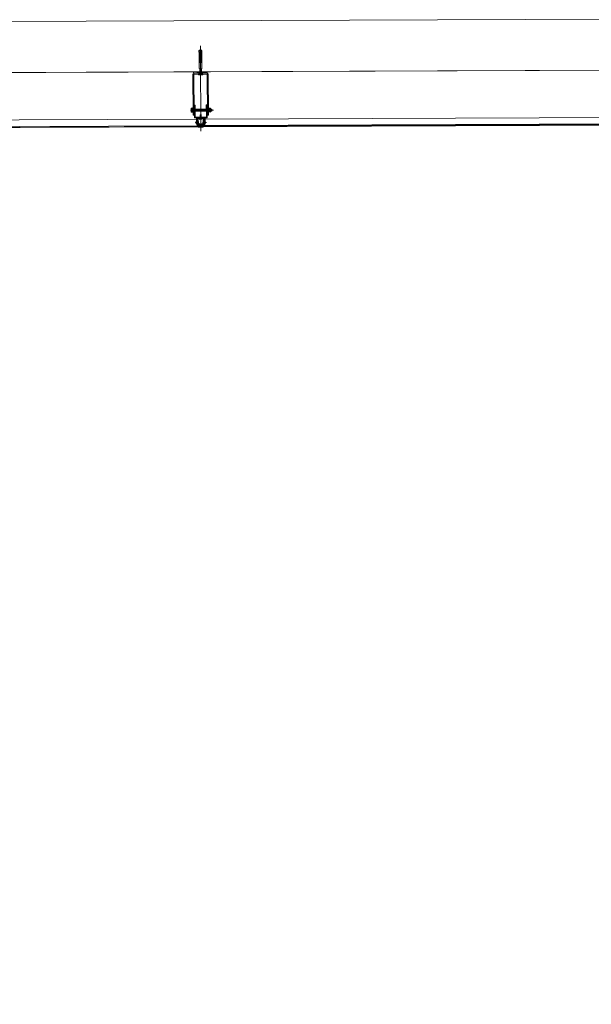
# Model space of a CAD drawing. Header units: millimetres. Extents: x 21148.2 to 21239.2, y 30135 to 30201.8.
# Tile 184 of 189: x 21218.1 to 21220.3, y 30170.6 to 30174.5. Entities that reach past the tile are written whole.
import ezdxf

# ---------------------------------------------------------------- set-up
doc = ezdxf.new("R2010")
doc.units = ezdxf.units.MM
for name, color, linetype, lineweight in [('AR-T1E-20-L1$0$BIAL - T1E - LT - 001 - AR - DWG - 0134 & 138$0$EAST PTB LVL 1-FLOOR CUT-OUTS$0$A-FLOR', 7, 'Continuous', 13), ('AR-T1E-20-L1$0$BIAL - T1E - LT - 001 - AR - DWG - 0134 & 138$0$EAST PTB LVL-1-FACADE$0$ANGLE', 7, 'Continuous', 13), ('AR-T1E-20-L1$0$BIAL - T1E - LT - 001 - AR - DWG - 0134 & 138$0$EAST PTB LVL-1-FACADE$0$Bolt', 7, 'Continuous', 13), ('AR-T1E-20-L1$0$BIAL - T1E - LT - 001 - AR - DWG - 0134 & 138$0$EAST PTB LVL-1-FACADE$0$Cladding', 7, 'Continuous', 13), ('AR-T1E-20-L1$0$BIAL - T1E - LT - 001 - AR - DWG - 0134 & 138$0$EAST PTB LVL-1-FACADE$0$HACH', 7, 'Continuous', 13), ('AR-T1E-20-L1$0$BIAL - T1E - LT - 001 - AR - DWG - 0134 & 138$0$EAST PTB LVL-1-FACADE$0$hatch', 7, 'Continuous', 13), ('AR-T1E-20-L1$0$BIAL - T1E - LT - 001 - AR - DWG - 0134 & 138$0$EAST PTB LVL-1-FACADE$0$M_SCREW & BOLT', 7, 'Continuous', 13), ('AR-T1E-20-L1$0$BIAL - T1E - LT - 001 - AR - DWG - 0134 & 138$0$EAST PTB LVL-1-FACADE$0$SEALANT', 7, 'Continuous', 13), ('AR-T1E-20-L1$0$BIAL - T1E - LT - 001 - AR - DWG - 0134 & 138$0$EAST PTB LVL-1-FACADE$0$STEEL', 7, 'Continuous', 13), ('AR-T1E-20-L1$0$BIAL - T1E - LT - 001 - AR - DWG - 0134 & 138$0$PIER BUILDING-LEVEL 1$0$A-WALL', 7, 'Continuous', 13), ('AR-T1E-20-L1$0$BIAL-T1E-LT-180-AR-DWG-0111(L1-GA)$0$PIER BUILDING-LEVEL 1$0$A-WALL', 7, 'Continuous', 13)]:
    doc.layers.add(name, color=color, linetype=linetype, lineweight=lineweight)

# ---------------------------------------------------------------- blocks, each defined once
blk = doc.blocks.new('AR-T1E-20-L1$0$BIAL - T1E - LT - 001 - AR - DWG - 0134 & 138$0$EAST PTB LVL-1-FACADE$0$A$C4A08608F')
at = {"layer": 'AR-T1E-20-L1$0$BIAL - T1E - LT - 001 - AR - DWG - 0134 & 138$0$EAST PTB LVL-1-FACADE$0$Bolt'}
for p, q in [((4.7, 0), (-4.7, 0)), ((-4.7, -2), (-4.7, 0)), ((-1.8, 0.8), (-2.6, 0)), ((2.4, 12.4), (-2.4, 12.8)), ((-2.4, 12.8), (-1.8, 12.8)), ((-2.4, 12), (-1.8, 12)), ((2.4, 11.6), (-2.4, 12)), ((-2.4, 11.2), (-1.8, 11.2)), ((2.4, 10.8), (-2.4, 11.2)), ((-2.4, 10.4), (-1.8, 10.5)), ((2.4, 10), (-2.4, 10.4)), ((-2.4, 9.6), (-1.8, 9.7)), ((2.4, 9.2), (-2.4, 9.6)), ((-2.4, 8.8), (-1.8, 8.9)), ((2.4, 8.4), (-2.4, 8.8)), ((-2.4, 8), (-1.8, 8.1)), ((2.4, 7.6), (-2.4, 8)), ((-2.4, 7.2), (-1.8, 7.3)), ((2.4, 6.8), (-2.4, 7.2)), ((-2.4, 6.4), (-1.8, 6.5)), ((2.4, 6), (-2.4, 6.4)), ((-2.4, 5.6), (-1.8, 5.7)), ((2.4, 5.2), (-2.4, 5.6)), ((-2.4, 4.8), (-1.8, 4.9)), ((2.4, 4.4), (-2.4, 4.8)), ((-2.4, 4), (-1.8, 4.1)), ((2.4, 3.6), (-2.4, 4)), ((-2.4, 3.3), (-1.8, 3.3)), ((2.4, 2.8), (-2.4, 3.3)), ((2.4, 2), (-2.4, 2.5)), ((-2.4, 2.5), (-1.8, 2.5)), ((2.4, 1.2), (-2.4, 1.7)), ((-2.4, 1.7), (-1.8, 1.7)), ((-2.4, 1.7), (-1.8, 1.7)), ((0, 16), (-1.8, 14.7)), ((-1.8, 0.8), (-1.8, 14.7)), ((1.8, 0.8), (-1.8, 0.8)), ((-1.4, 12.7), (-1.4, 15)), ((0, 12), (0, 16)), ((0, 16), (1.8, 14.7)), ((0, 16), (1.4, 14.5)), ((1.4, 12.5), (1.4, 14.5)), ((1.8, 0.8), (1.8, 14.7)), ((1.8, 12.3), (2.4, 12.4)), ((1.8, 11.5), (2.4, 11.6)), ((1.8, 10.7), (2.4, 10.8)), ((1.8, 9.9), (2.4, 10)), ((1.8, 9.1), (2.4, 9.2)), ((1.8, 8.3), (2.4, 8.4)), ((1.8, 7.6), (2.4, 7.6)), ((1.8, 6.8), (2.4, 6.8)), ((1.8, 6), (2.4, 6)), ((1.8, 5.2), (2.4, 5.2)), ((1.8, 4.4), (2.4, 4.4)), ((1.8, 3.6), (2.4, 3.6)), ((1.8, 2.8), (2.4, 2.8)), ((1.8, 2), (2.4, 2)), ((1.8, 0.8), (2.4, 1.2)), ((1.8, 0.8), (2.6, 0)), ((4.7, -2), (4.7, 0)), ((-0.8, -3.3), (-3.8, -2.9)), ((0.8, -1.7), (-0.8, -1.7)), ((-0.8, -3.3), (-0.8, -1.7)), ((0.8, -3.3), (0.8, -1.7)), ((0.8, -3.3), (3.8, -2.9))]:
    blk.add_line(p, q, dxfattribs=at)
at = {"layer": 'AR-T1E-20-L1$0$BIAL - T1E - LT - 001 - AR - DWG - 0134 & 138$0$EAST PTB LVL-1-FACADE$0$Bolt', "ltscale": 0.2}
blk.add_line((0, -4.8), (0, 19.4), dxfattribs=at)
at = {"layer": 'AR-T1E-20-L1$0$BIAL - T1E - LT - 001 - AR - DWG - 0134 & 138$0$EAST PTB LVL-1-FACADE$0$Bolt'}
for centre, start, end in [((-3.7, -2), 180, 263.5755), ((3.7, -2), 276.4245, 0)]:
    blk.add_arc(centre, 1, start, end, dxfattribs=at)
blk = doc.blocks.new('AR-T1E-20-L1$0$BIAL - T1E - LT - 001 - AR - DWG - 0134 & 138$0$EAST PTB LVL-1-FACADE$0$phsds25')
at = {"layer": 'AR-T1E-20-L1$0$BIAL - T1E - LT - 001 - AR - DWG - 0134 & 138$0$EAST PTB LVL-1-FACADE$0$Bolt'}
for p, q in [((4.8, 0), (-27.8, 0)), ((-25, 0), (-23.6, 2.1)), ((-25, 0), (-23.2, -1.7)), ((-25, 0), (-23.6, -2.1)), ((-21, 1.7), (-23.8, 1.7)), ((-1, 2.1), (-23.6, 2.1)), ((-21.1, 2.7), (-21.2, 2.1)), ((-20.6, -2.7), (-21.1, 2.7)), ((-20.2, 2.7), (-20.2, 2.1)), ((-19.7, -2.7), (-20.2, 2.7)), ((-19.3, 2.7), (-19.3, 2.1)), ((-18.8, -2.7), (-19.3, 2.7)), ((-18.4, 2.7), (-18.4, 2.1)), ((-17.9, -2.7), (-18.4, 2.7)), ((-17.5, 2.7), (-17.5, 2.1)), ((-16.9, -2.7), (-17.5, 2.7)), ((-16.6, 2.7), (-16.6, 2.1)), ((-16, -2.7), (-16.6, 2.7)), ((-15.6, 2.7), (-15.7, 2.1)), ((-15.1, -2.7), (-15.6, 2.7)), ((-14.7, 2.7), (-14.8, 2.1)), ((-14.2, -2.7), (-14.7, 2.7)), ((-13.8, 2.7), (-13.9, 2.1)), ((-13.3, -2.7), (-13.8, 2.7)), ((-12.9, 2.7), (-13, 2.1)), ((-12.4, -2.7), (-12.9, 2.7)), ((-12, 2.7), (-12.1, 2.1)), ((-11.5, -2.7), (-12, 2.7)), ((-11.1, 2.7), (-11.2, 2.1)), ((-10.6, -2.7), (-11.1, 2.7)), ((-10.2, 2.7), (-10.3, 2.1)), ((-9.7, -2.7), (-10.2, 2.7)), ((-9.3, 2.7), (-9.4, 2.1)), ((-8.8, -2.7), (-9.3, 2.7)), ((-8.4, 2.7), (-8.5, 2.1)), ((-7.9, -2.7), (-8.4, 2.7)), ((-7.5, 2.7), (-7.5, 2.1)), ((-7, -2.7), (-7.5, 2.7)), ((-6.6, 2.7), (-6.6, 2.1)), ((-6.1, -2.7), (-6.6, 2.7)), ((-5.7, 2.7), (-5.8, 2.1)), ((-5.2, -2.7), (-5.7, 2.7)), ((-4.8, 2.7), (-4.9, 2.1)), ((-4.3, -2.7), (-4.8, 2.7)), ((-3.9, 2.7), (-4, 2.1)), ((-3.4, -2.7), (-3.9, 2.7)), ((-3, 2.7), (-3.1, 2.1)), ((-2.5, -2.7), (-3, 2.7)), ((-1.6, -2.7), (-2.1, 2.7)), ((-2.1, 2.7), (-2.1, 2.1)), ((-2.1, 2.7), (-2.1, 2.1)), ((-1, 2.1), (0, 3.1)), ((-1, -2.1), (-1, 2.1)), ((2.1, 5.4), (0, 5.4)), ((0, -5.4), (0, 5.4)), ((3.7, 0.9), (1.9, 0.9)), ((1.9, -0.9), (1.9, 0.9)), ((3.4, 4.3), (3.7, 0.9)), ((-1, -2.1), (-23.6, -2.1)), ((-20.7, -1.7), (-23.2, -1.7)), ((-20.5, -2.1), (-20.6, -2.7)), ((-19.6, -2.1), (-19.7, -2.7)), ((-18.7, -2.1), (-18.8, -2.7)), ((-17.8, -2.1), (-17.9, -2.7)), ((-16.9, -2.1), (-16.9, -2.7)), ((-16, -2.1), (-16, -2.7)), ((-15.1, -2.1), (-15.1, -2.7)), ((-14.2, -2.1), (-14.2, -2.7)), ((-13.3, -2.1), (-13.3, -2.7)), ((-12.3, -2.1), (-12.4, -2.7)), ((-11.4, -2.1), (-11.5, -2.7)), ((-10.5, -2.1), (-10.6, -2.7)), ((-9.6, -2.1), (-9.7, -2.7)), ((-8.7, -2.1), (-8.8, -2.7)), ((-7.8, -2.1), (-7.9, -2.7)), ((-6.9, -2.1), (-7, -2.7)), ((-6, -2.1), (-6.1, -2.7)), ((-5.1, -2.1), (-5.2, -2.7)), ((-4.2, -2.1), (-4.3, -2.7)), ((-3.3, -2.1), (-3.4, -2.7)), ((-2.4, -2.1), (-2.5, -2.7)), ((-1, -2.1), (-1.6, -2.7)), ((-1, -2.1), (0, -3.1)), ((2.1, -5.4), (0, -5.4)), ((3.7, -0.9), (1.9, -0.9)), ((3.7, -0.9), (3.4, -4.3))]:
    blk.add_line(p, q, dxfattribs=at)
for centre, start, end in [((2.1, 4.1), 6.1774, 90), ((2.1, -4.1), 270, 353.8226)]:
    blk.add_arc(centre, 1.25, start, end, dxfattribs=at)
blk = doc.blocks.new('AR-T1E-20-L1$0$BIAL - T1E - LT - 001 - AR - DWG - 0134 & 138$0$EAST PTB LVL-1-FACADE$0$HRD-H')
at = {"layer": 'AR-T1E-20-L1$0$BIAL - T1E - LT - 001 - AR - DWG - 0134 & 138$0$EAST PTB LVL-1-FACADE$0$Bolt'}
for p, q in [((-109.8, 0), (17, 0)), ((-91.7, 2.5), (-96.7, 1.7)), ((-96.7, 0), (-96.7, 1.7)), ((-91.7, 0.8), (-96.7, 0)), ((-96.7, 0), (-96.7, -1.7)), ((-91.7, -0.8), (-96.7, 0)), ((-90, 5.8), (-91.7, 5)), ((-91.7, 2.5), (-91.7, 5)), ((-91.7, 0.8), (-46.4, 0.8)), ((-90, 5.8), (-85, 5.8)), ((-90, 0.8), (-90, 5.8)), ((-85, 0.8), (-85, 5.8)), ((-83.3, 5.8), (-85, 5)), ((-83.3, 5.8), (-78.3, 5.8)), ((-83.3, 0.8), (-83.3, 5.8)), ((-78.3, 0.8), (-78.3, 5.8)), ((-76.7, 5.8), (-78.3, 5)), ((-76.7, 5.8), (-71.7, 5.8)), ((-76.7, 0.8), (-76.7, 5.8)), ((-71.7, 0.8), (-71.7, 5.8)), ((-70, 5.8), (-71.7, 5)), ((-70, 0.8), (-70, 5.8)), ((-70, 5.8), (-65, 5.8)), ((-65, 0.8), (-65, 5.8)), ((-63.3, 5.8), (-65, 5)), ((-63.3, 5.8), (-58.3, 5.8)), ((-63.3, 0.8), (-63.3, 5.8)), ((-58.3, 0.8), (-58.3, 5.8)), ((-56.7, 5.8), (-58.3, 5)), ((-56.7, 5.8), (-51.7, 5.8)), ((-56.7, 0.8), (-56.7, 5.8)), ((-51.7, 0.8), (-51.7, 5.8)), ((-51.7, 5), (-21.7, 5)), ((-43.6, 0.8), (-43.3, 0.8)), ((-20, 3.3), (-21.7, 5)), ((-20, 3.3), (-10, 3.3)), ((-10, 3.3), (-8.3, 5)), ((-8.3, 5), (0, 5)), ((0, 8.5), (3.3, 8.5)), ((0, 8.3), (0, -8.3)), ((3.3, 8.3), (3.3, -8.3)), ((-91.7, -2.5), (-96.7, -1.7)), ((-91.7, -0.8), (-46.4, -0.8)), ((-91.7, -5), (-91.7, -2.5)), ((-90, -5.8), (-91.7, -5)), ((-90, -5.8), (-90, -0.8)), ((-90, -5.8), (-85, -5.8)), ((-85, -5.8), (-85, -0.8)), ((-83.3, -5.8), (-85, -5)), ((-83.3, -5.8), (-83.3, -0.8)), ((-83.3, -5.8), (-78.3, -5.8)), ((-78.3, -5.8), (-78.3, -0.8)), ((-76.7, -5.8), (-78.3, -5)), ((-76.7, -5.8), (-76.7, -0.8)), ((-76.7, -5.8), (-71.7, -5.8)), ((-71.7, -5.8), (-71.7, -0.8)), ((-70, -5.8), (-71.7, -5)), ((-70, -5.8), (-70, -0.8)), ((-70, -5.8), (-65, -5.8)), ((-65, -5.8), (-65, -0.8)), ((-63.3, -5.8), (-65, -5)), ((-63.3, -5.8), (-63.3, -0.8)), ((-63.3, -5.8), (-58.3, -5.8)), ((-58.3, -5.8), (-58.3, -0.8)), ((-56.7, -5.8), (-58.3, -5)), ((-56.7, -5.8), (-56.7, -0.8)), ((-56.7, -5.8), (-51.7, -5.8)), ((-51.7, -5.8), (-51.7, -0.8)), ((-51.7, -5), (-21.7, -5)), ((-43.6, -0.8), (-43.3, -0.8)), ((-20, -3.3), (-21.7, -5)), ((-20, -3.3), (-10, -3.3)), ((-10, -3.3), (-8.3, -5)), ((-8.3, -5), (0, -5)), ((0, -8.3), (3.3, -8.3))]:
    blk.add_line(p, q, dxfattribs=at)
blk.add_ellipse((-45, 0), major_axis=(-1.18, 1.18), ratio=1, start_param=1.308965, end_param=6.545016, dxfattribs=at)
blk = doc.blocks.new('AR-T1E-20-L1$0$BIAL - T1E - LT - 001 - AR - DWG - 0134 & 138$0$EAST PTB LVL-1-FACADE$0$TYP CLADDING')
at = {"ltscale": 15}
for p, q in [((2922784.5, 552805), (2922784.5, 552798)), ((2922804.5, 552805), (2922804.5, 552798))]:
    blk.add_line(p, q, dxfattribs=at)
blk.add_line((2922784.5, 552785.2), (2922804.5, 552785.2))
blk.add_point((2922794.5, 552785.2))
at = {"layer": 'AR-T1E-20-L1$0$BIAL - T1E - LT - 001 - AR - DWG - 0134 & 138$0$EAST PTB LVL-1-FACADE$0$ANGLE', "ltscale": 15}
for points in [[(2922777.5, 552795.2), (2922780.5, 552795.2), (2922780.5, 552817.2), (2922802.5, 552817.2), (2922802.5, 552820.2), (2922777.5, 552820.2), (2922777.5, 552795.2)], [(2922811.5, 552795.2), (2922808.5, 552795.2), (2922808.5, 552817.2), (2922786.5, 552817.2), (2922786.5, 552820.2), (2922811.5, 552820.2), (2922811.5, 552795.2)]]:
    blk.add_lwpolyline(points, dxfattribs=at)
at = {"layer": 'AR-T1E-20-L1$0$BIAL - T1E - LT - 001 - AR - DWG - 0134 & 138$0$EAST PTB LVL-1-FACADE$0$Bolt'}
for p, q in [((2922758.2, 552857.7), (2922757.4, 552856.9)), ((2922757.4, 552856.9), (2922757.4, 552843.5)), ((2922758.2, 552857.7), (2922762.9, 552857.7)), ((2922826.9, 552857.7), (2922826.1, 552856.9)), ((2922826.1, 552856.9), (2922826.1, 552855.6)), ((2922826.9, 552857.7), (2922831.8, 552857.7)), ((2922831.8, 552857.7), (2922832.6, 552856.9)), ((2922832.6, 552856.9), (2922832.6, 552843.5)), ((2922758.2, 552842.7), (2922757.4, 552843.5)), ((2922758.2, 552853.9), (2922762.9, 552853.9)), ((2922758.2, 552846.4), (2922762.9, 552846.4)), ((2922758.2, 552842.7), (2922762.9, 552842.7)), ((2922772.5, 552854.2), (2922816.5, 552854.2)), ((2922772.5, 552846.2), (2922816.5, 552846.2)), ((2922826.1, 552844.8), (2922826.1, 552843.5)), ((2922826.9, 552842.7), (2922826.1, 552843.5)), ((2922826.9, 552842.7), (2922831.8, 552842.7)), ((2922828, 552853.9), (2922831.8, 552853.9)), ((2922828, 552846.4), (2922831.8, 552846.4)), ((2922831.8, 552842.7), (2922832.6, 552843.5)), ((2922832.6, 552854.2), (2922837.1, 552854.2)), ((2922832.6, 552846.2), (2922837.1, 552846.2)), ((2922833.9, 552854.2), (2922833.9, 552846.2)), ((2922835.1, 552854.2), (2922835.1, 552846.2)), ((2922836.4, 552854.2), (2922836.4, 552846.2)), ((2922837.9, 552853.4), (2922837.1, 552854.2)), ((2922837.9, 552847), (2922837.1, 552846.2)), ((2922837.9, 552853.4), (2922837.9, 552847)), ((2922777.5, 552803.9), (2922777.5, 552799.1)), ((2922778.5, 552804.3), (2922778.5, 552798.7)), ((2922778.5, 552804.3), (2922778.5, 552798.7)), ((2922784.5, 552803.9), (2922778.5, 552803.9)), ((2922784.5, 552799.1), (2922778.5, 552799.1)), ((2922784.5, 552806.3), (2922784.5, 552796.7)), ((2922784.5, 552806.3), (2922784.5, 552796.7)), ((2922785, 552806.3), (2922784.5, 552806.3)), ((2922785, 552796.7), (2922784.5, 552796.7)), ((2922785, 552806.3), (2922785, 552796.7)), ((2922804, 552806.3), (2922804, 552796.7)), ((2922804, 552806.3), (2922804.5, 552806.3)), ((2922804, 552796.7), (2922804.5, 552796.7)), ((2922804.5, 552806.3), (2922804.5, 552796.7)), ((2922804.5, 552806.3), (2922804.5, 552796.7)), ((2922804.5, 552803.9), (2922810.5, 552803.9)), ((2922804.5, 552799.1), (2922810.5, 552799.1)), ((2922810.5, 552804.3), (2922810.5, 552798.7)), ((2922810.5, 552804.3), (2922810.5, 552798.7)), ((2922811.5, 552803.9), (2922811.5, 552799.1))]:
    blk.add_line(p, q, dxfattribs=at)
at = {"layer": 'AR-T1E-20-L1$0$BIAL - T1E - LT - 001 - AR - DWG - 0134 & 138$0$EAST PTB LVL-1-FACADE$0$Bolt', "ltscale": 2}
blk.add_line((2922754.4, 552850.2), (2922844.1, 552850.2), dxfattribs=at)
at = {"layer": 'AR-T1E-20-L1$0$BIAL - T1E - LT - 001 - AR - DWG - 0134 & 138$0$EAST PTB LVL-1-FACADE$0$Bolt', "ltscale": 5}
for p, q in [((2922764.5, 552854.2), (2922772.5, 552854.2)), ((2922764.5, 552846.2), (2922772.5, 552846.2)), ((2922816.5, 552854.2), (2922824.5, 552854.2)), ((2922816.5, 552846.2), (2922824.5, 552846.2))]:
    blk.add_line(p, q, dxfattribs=at)
at = {"layer": 'AR-T1E-20-L1$0$BIAL - T1E - LT - 001 - AR - DWG - 0134 & 138$0$EAST PTB LVL-1-FACADE$0$Bolt', "ltscale": 0.3}
blk.add_line((2922801, 552801.5), (2922816.7, 552801.5), dxfattribs=at)
at = {"layer": 'AR-T1E-20-L1$0$BIAL - T1E - LT - 001 - AR - DWG - 0134 & 138$0$EAST PTB LVL-1-FACADE$0$Bolt'}
blk.add_lwpolyline([(2922762.9, 552841.7), (2922764.5, 552841.7), (2922764.5, 552858.7), (2922762.9, 552858.7)], close=True, dxfattribs=at)
for points in [[(2922824.5, 552855.6), (2922824.5, 552858.7), (2922826.1, 552858.7), (2922826.1, 552855.6)], [(2922826.1, 552844.8), (2922826.1, 552841.7), (2922824.5, 552841.7), (2922824.5, 552844.8)]]:
    blk.add_lwpolyline(points, dxfattribs=at)
for centre, radius, start, end in [((2922760, 552855.8), 2.6, 133.818, 226.182), ((2922828.7, 552855.8), 2.6, 133.818, 185.1109), ((2922830, 552855.8), 2.6, 313.818, 46.182), ((2922766.6, 552850.2), 9.2, 155.9322, 204.0678), ((2922760, 552844.5), 2.6, 133.818, 226.182), ((2922828.7, 552844.5), 2.6, 174.8891, 226.182), ((2922823.4, 552850.2), 9.2, 335.9322, 24.0678), ((2922830, 552844.5), 2.6, 313.818, 46.182), ((2922777.5, 552801.5), 3, 70.5288, 289.4712), ((2922811.5, 552801.5), 3, 250.5288, 109.4712)]:
    blk.add_arc(centre, radius, start, end, dxfattribs=at)
at = {"layer": 'AR-T1E-20-L1$0$BIAL - T1E - LT - 001 - AR - DWG - 0134 & 138$0$EAST PTB LVL-1-FACADE$0$Cladding', "ltscale": 15}
for p, q in [((2922780.5, 552815.2), (2922784.5, 552815.2)), ((2922784.5, 552785.2), (2922780.5, 552789.2)), ((2922804.5, 552815.2), (2922808.5, 552815.2)), ((2922804.5, 552785.2), (2922808.5, 552789.2))]:
    blk.add_line(p, q, dxfattribs=at)
for points in [[(2921794.5, 552785.2), (2922784.5, 552785.2), (2922784.5, 552815.2)], [(2921794.5, 552789.2), (2922780.5, 552789.2), (2922780.5, 552815.2)], [(2921794.5, 552789.2), (2922780.5, 552789.2), (2922780.5, 552815.2)], [(2921794.5, 552788.7), (2922781, 552788.7), (2922781, 552815.2)], [(2921794.5, 552785.7), (2922784, 552785.7), (2922784, 552815.2)], [(2921794.5, 552815.2), (2922777.5, 552815.2)], [(2923794.5, 552785.2), (2922804.5, 552785.2), (2922804.5, 552815.2)], [(2923794.5, 552785.7), (2922805, 552785.7), (2922805, 552815.2)], [(2923794.5, 552788.7), (2922808, 552788.7), (2922808, 552815.2)], [(2923794.5, 552789.2), (2922808.5, 552789.2), (2922808.5, 552815.2)], [(2923794.5, 552789.2), (2922808.5, 552789.2), (2922808.5, 552815.2)], [(2923794.5, 552815.2), (2922811.5, 552815.2)]]:
    blk.add_lwpolyline(points, dxfattribs=at)
at = {"layer": 'AR-T1E-20-L1$0$BIAL - T1E - LT - 001 - AR - DWG - 0134 & 138$0$EAST PTB LVL-1-FACADE$0$HACH'}
for p, q in [((2922766.5, 552995.7), (2922820.4, 553000.7)), ((2922820.4, 552995.7), (2922766.5, 553000.7))]:
    blk.add_line(p, q, dxfattribs=at)
for points in [[(2922766.5, 552995.7), (2922766.5, 553000.7), (2922820.4, 553000.7), (2922820.4, 552995.7)], [(2922819.5, 552820.2), (2922769.5, 552820.2), (2922769.5, 552870.2), (2922772.5, 552870.2), (2922772.5, 552823.2), (2922816.5, 552823.2), (2922816.5, 552870.2), (2922819.5, 552870.2)]]:
    blk.add_lwpolyline(points, close=True, dxfattribs=at)
at = {"layer": 'AR-T1E-20-L1$0$BIAL - T1E - LT - 001 - AR - DWG - 0134 & 138$0$EAST PTB LVL-1-FACADE$0$hatch', "ltscale": 0.5}
blk.add_line((2922794.5, 553070.5), (2922794.5, 552767.4), dxfattribs=at)
at = {"layer": 'AR-T1E-20-L1$0$BIAL - T1E - LT - 001 - AR - DWG - 0134 & 138$0$EAST PTB LVL-1-FACADE$0$SEALANT'}
for radius, start, end in [(33.1, 102.6806, 107.5786), (31.1, 97.9487, 108.7493), (29.1, 69.9091, 110.0909), (27.1, 68.3552, 111.6448), (25.1, 66.5324, 113.4676), (23.1, 64.3615, 115.6385), (21.1, 61.7263, 118.2737), (31.1, 71.2507, 82.0513), (33.1, 72.4214, 77.3194), (35.1, 73.4525, 75.5156)]:
    blk.add_arc((2922794.5, 552766.6), radius, start, end, dxfattribs=at)
at = {"layer": 'AR-T1E-20-L1$0$BIAL - T1E - LT - 001 - AR - DWG - 0134 & 138$0$EAST PTB LVL-1-FACADE$0$STEEL'}
for p, q in [((2922764.5, 552990.7), (2922764.5, 552830.2)), ((2922768.5, 552990.7), (2922768.5, 552830.2)), ((2922819.5, 552995.7), (2922769.5, 552995.7)), ((2922819.5, 552991.7), (2922769.5, 552991.7)), ((2922820.5, 552830.2), (2922820.5, 552990.7)), ((2922824.5, 552830.2), (2922824.5, 552990.7)), ((2922764.5, 552830.2), (2922768.5, 552830.2)), ((2922820.5, 552830.2), (2922824.5, 552830.2))]:
    blk.add_line(p, q, dxfattribs=at)
for points in [[(2922769.5, 552870.2), (2922768.5, 552870.2), (2922768.5, 552830.2), (2922769.5, 552830.2)], [(2922819.5, 552870.2), (2922820.5, 552870.2), (2922820.5, 552830.2), (2922819.5, 552830.2)]]:
    blk.add_lwpolyline(points, close=True, dxfattribs=at)
for centre, radius, start, end in [((2922769.5, 552990.7), 5, 90, 180), ((2922769.5, 552990.7), 1, 90, 180), ((2922819.5, 552990.7), 5, 0, 90), ((2922819.5, 552990.7), 1, 0, 90)]:
    blk.add_arc(centre, radius, start, end, dxfattribs=at)
at = {"xscale": -1, "rotation": 90}
blk.add_blockref('AR-T1E-20-L1$0$BIAL - T1E - LT - 001 - AR - DWG - 0134 & 138$0$EAST PTB LVL-1-FACADE$0$HRD-H', (2922794.5, 552992), dxfattribs=at)
at = {"layer": 'AR-T1E-20-L1$0$BIAL - T1E - LT - 001 - AR - DWG - 0134 & 138$0$EAST PTB LVL-1-FACADE$0$HACH'}
blk.add_blockref('AR-T1E-20-L1$0$BIAL - T1E - LT - 001 - AR - DWG - 0134 & 138$0$EAST PTB LVL-1-FACADE$0$A$C4A08608F', (2922794.5, 552817.1), dxfattribs=at)
at = {"layer": 'AR-T1E-20-L1$0$BIAL - T1E - LT - 001 - AR - DWG - 0134 & 138$0$EAST PTB LVL-1-FACADE$0$M_SCREW & BOLT', "ltscale": 1000}
blk.add_blockref('AR-T1E-20-L1$0$BIAL - T1E - LT - 001 - AR - DWG - 0134 & 138$0$EAST PTB LVL-1-FACADE$0$phsds25', (2922824.5, 552850.2), dxfattribs=at)

msp = doc.modelspace()

# ---------------------------------------------------------------- linework, layer by layer
at = {"ltscale": 15}
for p, q in [((21218.7915, 30174.1037), (21218.7916, 30174.0967)), ((21218.7915, 30174.1037), (21218.7916, 30174.0967)), ((21218.8115, 30174.1038), (21218.8116, 30174.0968)), ((21218.8115, 30174.1038), (21218.8116, 30174.0968))]:
    msp.add_line(p, q, dxfattribs=at)
msp.add_line((21218.7916, 30174.0839), (21218.8116, 30174.084))
msp.add_line((21218.7916, 30174.0839), (21218.8116, 30174.084))
at = {"layer": 'AR-T1E-20-L1$0$BIAL - T1E - LT - 001 - AR - DWG - 0134 & 138$0$EAST PTB LVL 1-FLOOR CUT-OUTS$0$A-FLOR'}
msp.add_lwpolyline([(21239.1857, 30174.3812), (21216.9008, 30174.2918), (21216.9329, 30166.2919), (21216.9329, 30166.2919), (21216.9329, 30166.2919)], dxfattribs=at)
at = {"layer": 'AR-T1E-20-L1$0$BIAL - T1E - LT - 001 - AR - DWG - 0134 & 138$0$EAST PTB LVL-1-FACADE$0$ANGLE', "ltscale": 15}
for points in [[(21218.7846, 30174.0939), (21218.7876, 30174.0939), (21218.7875, 30174.1159), (21218.8095, 30174.116), (21218.8095, 30174.119), (21218.7845, 30174.1189), (21218.7846, 30174.0939)], [(21218.7846, 30174.0939), (21218.7876, 30174.0939), (21218.7875, 30174.1159), (21218.8095, 30174.116), (21218.8095, 30174.119), (21218.7845, 30174.1189), (21218.7846, 30174.0939)], [(21218.8186, 30174.094), (21218.8156, 30174.094), (21218.8155, 30174.116), (21218.7935, 30174.1159), (21218.7935, 30174.1189), (21218.8185, 30174.119), (21218.8186, 30174.094)], [(21218.8186, 30174.094), (21218.8156, 30174.094), (21218.8155, 30174.116), (21218.7935, 30174.1159), (21218.7935, 30174.1189), (21218.8185, 30174.119), (21218.8186, 30174.094)]]:
    msp.add_lwpolyline(points, dxfattribs=at)
at = {"layer": 'AR-T1E-20-L1$0$BIAL - T1E - LT - 001 - AR - DWG - 0134 & 138$0$EAST PTB LVL-1-FACADE$0$Bolt', "ltscale": 2}
msp.add_line((21218.7612, 30174.1488), (21218.851, 30174.1491), dxfattribs=at)
msp.add_line((21218.7612, 30174.1488), (21218.851, 30174.1491), dxfattribs=at)
at = {"layer": 'AR-T1E-20-L1$0$BIAL - T1E - LT - 001 - AR - DWG - 0134 & 138$0$EAST PTB LVL-1-FACADE$0$Bolt'}
for p, q in [((21218.765, 30174.1563), (21218.7642, 30174.1555)), ((21218.765, 30174.1563), (21218.7642, 30174.1555)), ((21218.7642, 30174.1555), (21218.7643, 30174.1421)), ((21218.7642, 30174.1555), (21218.7643, 30174.1421)), ((21218.765, 30174.1563), (21218.7697, 30174.1563)), ((21218.765, 30174.1563), (21218.7697, 30174.1563)), ((21218.765, 30174.1525), (21218.7697, 30174.1525)), ((21218.765, 30174.1525), (21218.7697, 30174.1525)), ((21218.7651, 30174.145), (21218.7698, 30174.145)), ((21218.7651, 30174.145), (21218.7698, 30174.145)), ((21218.7793, 30174.1528), (21218.8233, 30174.153)), ((21218.7793, 30174.1528), (21218.8233, 30174.153)), ((21218.7794, 30174.1448), (21218.8234, 30174.145)), ((21218.7794, 30174.1448), (21218.8234, 30174.145)), ((21218.8337, 30174.1566), (21218.8329, 30174.1558)), ((21218.8337, 30174.1566), (21218.8329, 30174.1558)), ((21218.8329, 30174.1558), (21218.8329, 30174.1544)), ((21218.8329, 30174.1558), (21218.8329, 30174.1544)), ((21218.8337, 30174.1566), (21218.8386, 30174.1566)), ((21218.8337, 30174.1566), (21218.8386, 30174.1566)), ((21218.8348, 30174.1528), (21218.8386, 30174.1528)), ((21218.8348, 30174.1528), (21218.8386, 30174.1528)), ((21218.8348, 30174.1453), (21218.8387, 30174.1453)), ((21218.8348, 30174.1453), (21218.8387, 30174.1453)), ((21218.8386, 30174.1566), (21218.8394, 30174.1558)), ((21218.8386, 30174.1566), (21218.8394, 30174.1558)), ((21218.8394, 30174.1558), (21218.8395, 30174.1424)), ((21218.8394, 30174.1558), (21218.8395, 30174.1424)), ((21218.8394, 30174.1531), (21218.8439, 30174.1531)), ((21218.8394, 30174.1531), (21218.8439, 30174.1531)), ((21218.8395, 30174.1451), (21218.844, 30174.1451)), ((21218.8395, 30174.1451), (21218.844, 30174.1451)), ((21218.8407, 30174.1531), (21218.8407, 30174.1451)), ((21218.8407, 30174.1531), (21218.8407, 30174.1451)), ((21218.8419, 30174.1531), (21218.842, 30174.1451)), ((21218.8419, 30174.1531), (21218.842, 30174.1451)), ((21218.8432, 30174.1531), (21218.8432, 30174.1451)), ((21218.8432, 30174.1531), (21218.8432, 30174.1451)), ((21218.8447, 30174.1523), (21218.8439, 30174.1531)), ((21218.8447, 30174.1523), (21218.8439, 30174.1531)), ((21218.8448, 30174.1459), (21218.844, 30174.1451)), ((21218.8448, 30174.1459), (21218.844, 30174.1451)), ((21218.8447, 30174.1523), (21218.8448, 30174.1459)), ((21218.8447, 30174.1523), (21218.8448, 30174.1459)), ((21218.7651, 30174.1413), (21218.7643, 30174.1421)), ((21218.7651, 30174.1413), (21218.7643, 30174.1421)), ((21218.7651, 30174.1413), (21218.7698, 30174.1413)), ((21218.7651, 30174.1413), (21218.7698, 30174.1413)), ((21218.833, 30174.1436), (21218.833, 30174.1423)), ((21218.833, 30174.1436), (21218.833, 30174.1423)), ((21218.8338, 30174.1415), (21218.833, 30174.1423)), ((21218.8338, 30174.1415), (21218.833, 30174.1423)), ((21218.8338, 30174.1415), (21218.8387, 30174.1416)), ((21218.8338, 30174.1415), (21218.8387, 30174.1416)), ((21218.8387, 30174.1416), (21218.8395, 30174.1424)), ((21218.8387, 30174.1416), (21218.8395, 30174.1424)), ((21218.7845, 30174.1026), (21218.7846, 30174.0978)), ((21218.7845, 30174.1026), (21218.7846, 30174.0978)), ((21218.7855, 30174.103), (21218.7856, 30174.0974)), ((21218.7855, 30174.103), (21218.7856, 30174.0974)), ((21218.7855, 30174.103), (21218.7856, 30174.0974)), ((21218.7855, 30174.103), (21218.7856, 30174.0974)), ((21218.7915, 30174.1026), (21218.7855, 30174.1026)), ((21218.7915, 30174.1026), (21218.7855, 30174.1026)), ((21218.7916, 30174.0978), (21218.7856, 30174.0978)), ((21218.7916, 30174.0978), (21218.7856, 30174.0978)), ((21218.7915, 30174.105), (21218.7916, 30174.0954)), ((21218.7915, 30174.105), (21218.7916, 30174.0954)), ((21218.792, 30174.105), (21218.7915, 30174.105)), ((21218.7915, 30174.105), (21218.7916, 30174.0954)), ((21218.7915, 30174.105), (21218.7916, 30174.0954)), ((21218.792, 30174.105), (21218.7915, 30174.105)), ((21218.7921, 30174.0954), (21218.7916, 30174.0954)), ((21218.7921, 30174.0954), (21218.7916, 30174.0954)), ((21218.792, 30174.105), (21218.7921, 30174.0954)), ((21218.792, 30174.105), (21218.7921, 30174.0954)), ((21218.811, 30174.1051), (21218.8111, 30174.0955)), ((21218.811, 30174.1051), (21218.8115, 30174.1051)), ((21218.811, 30174.1051), (21218.8111, 30174.0955)), ((21218.811, 30174.1051), (21218.8115, 30174.1051)), ((21218.8111, 30174.0955), (21218.8116, 30174.0955)), ((21218.8111, 30174.0955), (21218.8116, 30174.0955)), ((21218.8115, 30174.1051), (21218.8116, 30174.0955)), ((21218.8115, 30174.1051), (21218.8116, 30174.0955)), ((21218.8115, 30174.1051), (21218.8116, 30174.0955)), ((21218.8115, 30174.1051), (21218.8116, 30174.0955)), ((21218.8115, 30174.1027), (21218.8175, 30174.1027)), ((21218.8115, 30174.1027), (21218.8175, 30174.1027)), ((21218.8116, 30174.0979), (21218.8176, 30174.0979)), ((21218.8116, 30174.0979), (21218.8176, 30174.0979)), ((21218.8175, 30174.1032), (21218.8176, 30174.0975)), ((21218.8175, 30174.1032), (21218.8176, 30174.0975)), ((21218.8175, 30174.1032), (21218.8176, 30174.0975)), ((21218.8175, 30174.1032), (21218.8176, 30174.0975)), ((21218.8185, 30174.1027), (21218.8186, 30174.0979)), ((21218.8185, 30174.1027), (21218.8186, 30174.0979))]:
    msp.add_line(p, q, dxfattribs=at)
at = {"layer": 'AR-T1E-20-L1$0$BIAL - T1E - LT - 001 - AR - DWG - 0134 & 138$0$EAST PTB LVL-1-FACADE$0$Bolt', "ltscale": 5}
for p, q in [((21218.7713, 30174.1528), (21218.7793, 30174.1528)), ((21218.7713, 30174.1528), (21218.7793, 30174.1528)), ((21218.7714, 30174.1448), (21218.7794, 30174.1448)), ((21218.7714, 30174.1448), (21218.7794, 30174.1448)), ((21218.8233, 30174.153), (21218.8313, 30174.153)), ((21218.8233, 30174.153), (21218.8313, 30174.153)), ((21218.8234, 30174.145), (21218.8314, 30174.145)), ((21218.8234, 30174.145), (21218.8314, 30174.145))]:
    msp.add_line(p, q, dxfattribs=at)
at = {"layer": 'AR-T1E-20-L1$0$BIAL - T1E - LT - 001 - AR - DWG - 0134 & 138$0$EAST PTB LVL-1-FACADE$0$Bolt', "ltscale": 0.3}
msp.add_line((21218.808, 30174.1003), (21218.8238, 30174.1003), dxfattribs=at)
msp.add_line((21218.808, 30174.1003), (21218.8238, 30174.1003), dxfattribs=at)
at = {"layer": 'AR-T1E-20-L1$0$BIAL - T1E - LT - 001 - AR - DWG - 0134 & 138$0$EAST PTB LVL-1-FACADE$0$Bolt'}
msp.add_lwpolyline([(21218.7698, 30174.1403), (21218.7714, 30174.1403), (21218.7713, 30174.1573), (21218.7697, 30174.1573)], close=True, dxfattribs=at)
msp.add_lwpolyline([(21218.7698, 30174.1403), (21218.7714, 30174.1403), (21218.7713, 30174.1573), (21218.7697, 30174.1573)], close=True, dxfattribs=at)
for points in [[(21218.8313, 30174.1544), (21218.8313, 30174.1575), (21218.8329, 30174.1575), (21218.8329, 30174.1544)], [(21218.8313, 30174.1544), (21218.8313, 30174.1575), (21218.8329, 30174.1575), (21218.8329, 30174.1544)], [(21218.833, 30174.1436), (21218.833, 30174.1405), (21218.8314, 30174.1405), (21218.8314, 30174.1436)], [(21218.833, 30174.1436), (21218.833, 30174.1405), (21218.8314, 30174.1405), (21218.8314, 30174.1436)]]:
    msp.add_lwpolyline(points, dxfattribs=at)
for centre, radius, start, end in [((21218.7668, 30174.1544), 0.0026, 134.0479, 226.412), ((21218.7668, 30174.1544), 0.0026, 134.0479, 226.412), ((21218.7735, 30174.1488), 0.0092, 156.1621, 204.2978), ((21218.7735, 30174.1488), 0.0092, 156.1621, 204.2978), ((21218.7669, 30174.1432), 0.0026, 134.0479, 226.412), ((21218.7669, 30174.1432), 0.0026, 134.0479, 226.412), ((21218.8355, 30174.1547), 0.0026, 134.0479, 185.3408), ((21218.8355, 30174.1547), 0.0026, 134.0479, 185.3408), ((21218.8368, 30174.1547), 0.0026, 314.0479, 46.412), ((21218.8368, 30174.1547), 0.0026, 314.0479, 46.412), ((21218.8303, 30174.149), 0.0092, 336.1621, 24.2978), ((21218.8303, 30174.149), 0.0092, 336.1621, 24.2978), ((21218.8369, 30174.1434), 0.0026, 314.0479, 46.412), ((21218.8369, 30174.1434), 0.0026, 314.0479, 46.412), ((21218.8356, 30174.1434), 0.0026, 175.119, 226.412), ((21218.8356, 30174.1434), 0.0026, 175.119, 226.412), ((21218.7845, 30174.1002), 0.003, 70.7587, 289.7011), ((21218.7845, 30174.1002), 0.003, 70.7587, 289.7011), ((21218.8185, 30174.1003), 0.003, 250.7587, 109.7011), ((21218.8185, 30174.1003), 0.003, 250.7587, 109.7011)]:
    msp.add_arc(centre, radius, start, end, dxfattribs=at)
at = {"layer": 'AR-T1E-20-L1$0$BIAL - T1E - LT - 001 - AR - DWG - 0134 & 138$0$EAST PTB LVL-1-FACADE$0$Cladding', "ltscale": 15}
for p, q in [((21218.7875, 30174.1139), (21218.7915, 30174.1139)), ((21218.7875, 30174.1139), (21218.7915, 30174.1139)), ((21218.8115, 30174.114), (21218.8155, 30174.114)), ((21218.8115, 30174.114), (21218.8155, 30174.114)), ((21218.7916, 30174.0839), (21218.7876, 30174.0879)), ((21218.7916, 30174.0839), (21218.7876, 30174.0879)), ((21218.8116, 30174.084), (21218.8156, 30174.088)), ((21218.8116, 30174.084), (21218.8156, 30174.088))]:
    msp.add_line(p, q, dxfattribs=at)
for points in [[(21217.0437, 30174.1069), (21218.7845, 30174.1139)], [(21217.0437, 30174.1069), (21218.7845, 30174.1139)], [(21217.0438, 30174.0769), (21218.7916, 30174.0839), (21218.7915, 30174.1139)], [(21217.0438, 30174.0809), (21218.7876, 30174.0879), (21218.7875, 30174.1139)], [(21217.0438, 30174.0809), (21218.7876, 30174.0879), (21218.7875, 30174.1139)], [(21217.0438, 30174.0804), (21218.7881, 30174.0874), (21218.788, 30174.1139)], [(21217.0438, 30174.0774), (21218.7911, 30174.0844), (21218.791, 30174.1139)], [(21217.0438, 30174.0769), (21218.7916, 30174.0839), (21218.7915, 30174.1139)], [(21217.0438, 30174.0809), (21218.7876, 30174.0879), (21218.7875, 30174.1139)], [(21217.0438, 30174.0809), (21218.7876, 30174.0879), (21218.7875, 30174.1139)], [(21217.0438, 30174.0804), (21218.7881, 30174.0874), (21218.788, 30174.1139)], [(21217.0438, 30174.0774), (21218.7911, 30174.0844), (21218.791, 30174.1139)], [(21219.8016, 30174.0879), (21218.8116, 30174.084), (21218.8115, 30174.114)], [(21219.8016, 30174.0879), (21218.8116, 30174.084), (21218.8115, 30174.114)], [(21219.8016, 30174.0884), (21218.8121, 30174.0845), (21218.812, 30174.114)], [(21219.8016, 30174.0884), (21218.8121, 30174.0845), (21218.812, 30174.114)], [(21219.8016, 30174.0914), (21218.8151, 30174.0875), (21218.815, 30174.114)], [(21219.8016, 30174.0914), (21218.8151, 30174.0875), (21218.815, 30174.114)], [(21219.8016, 30174.0919), (21218.8156, 30174.088), (21218.8155, 30174.114)], [(21219.8016, 30174.0919), (21218.8156, 30174.088), (21218.8155, 30174.114)], [(21219.8016, 30174.0919), (21218.8156, 30174.088), (21218.8155, 30174.114)], [(21219.8016, 30174.0919), (21218.8156, 30174.088), (21218.8155, 30174.114)], [(21219.8015, 30174.1179), (21218.8185, 30174.114)], [(21219.8015, 30174.1179), (21218.8185, 30174.114)]]:
    msp.add_lwpolyline(points, dxfattribs=at)
at = {"layer": 'AR-T1E-20-L1$0$BIAL - T1E - LT - 001 - AR - DWG - 0134 & 138$0$EAST PTB LVL-1-FACADE$0$HACH'}
for p, q in [((21218.7728, 30174.2943), (21218.8266, 30174.2995)), ((21218.7728, 30174.2943), (21218.8266, 30174.2995)), ((21218.8266, 30174.2945), (21218.7728, 30174.2993)), ((21218.8266, 30174.2945), (21218.7728, 30174.2993))]:
    msp.add_line(p, q, dxfattribs=at)
for points in [[(21218.7728, 30174.2943), (21218.7728, 30174.2993), (21218.8266, 30174.2995), (21218.8266, 30174.2945)], [(21218.7728, 30174.2943), (21218.7728, 30174.2993), (21218.8266, 30174.2995), (21218.8266, 30174.2945)], [(21218.8265, 30174.119), (21218.7765, 30174.1188), (21218.7763, 30174.1688), (21218.7793, 30174.1688), (21218.7795, 30174.1218), (21218.8235, 30174.122), (21218.8233, 30174.169), (21218.8263, 30174.169)], [(21218.8265, 30174.119), (21218.7765, 30174.1188), (21218.7763, 30174.1688), (21218.7793, 30174.1688), (21218.7795, 30174.1218), (21218.8235, 30174.122), (21218.8233, 30174.169), (21218.8263, 30174.169)]]:
    msp.add_lwpolyline(points, close=True, dxfattribs=at)
at = {"layer": 'AR-T1E-20-L1$0$BIAL - T1E - LT - 001 - AR - DWG - 0134 & 138$0$EAST PTB LVL-1-FACADE$0$hatch', "ltscale": 0.5}
msp.add_line((21218.8005, 30174.3693), (21218.8017, 30174.0661), dxfattribs=at)
msp.add_line((21218.8005, 30174.3693), (21218.8017, 30174.0661), dxfattribs=at)
at = {"layer": 'AR-T1E-20-L1$0$BIAL - T1E - LT - 001 - AR - DWG - 0134 & 138$0$EAST PTB LVL-1-FACADE$0$SEALANT'}
for radius, start, end in [(0.0331, 102.9105, 107.8085), (0.0331, 102.9105, 107.8085), (0.0311, 98.1786, 108.9792), (0.0311, 98.1786, 108.9792), (0.0291, 70.139, 110.3208), (0.0291, 70.139, 110.3208), (0.0271, 68.5851, 111.8747), (0.0271, 68.5851, 111.8747), (0.0251, 66.7623, 113.6975), (0.0251, 66.7623, 113.6975), (0.0231, 64.5914, 115.8684), (0.0231, 64.5914, 115.8684), (0.0211, 61.9562, 118.5036), (0.0211, 61.9562, 118.5036), (0.0311, 71.4806, 82.2812), (0.0311, 71.4806, 82.2812), (0.0331, 72.6513, 77.5493), (0.0331, 72.6513, 77.5493), (0.0351, 73.6824, 75.7455), (0.0351, 73.6824, 75.7455)]:
    msp.add_arc((21218.8017, 30174.0653), radius, start, end, dxfattribs=at)
at = {"layer": 'AR-T1E-20-L1$0$BIAL - T1E - LT - 001 - AR - DWG - 0134 & 138$0$EAST PTB LVL-1-FACADE$0$STEEL'}
for p, q in [((21218.7708, 30174.2893), (21218.7714, 30174.1288)), ((21218.7708, 30174.2893), (21218.7714, 30174.1288)), ((21218.7748, 30174.2893), (21218.7754, 30174.1288)), ((21218.7748, 30174.2893), (21218.7754, 30174.1288)), ((21218.8258, 30174.2945), (21218.7758, 30174.2943)), ((21218.8258, 30174.2945), (21218.7758, 30174.2943)), ((21218.8258, 30174.2905), (21218.7758, 30174.2903)), ((21218.8258, 30174.2905), (21218.7758, 30174.2903)), ((21218.8274, 30174.129), (21218.8268, 30174.2895)), ((21218.8274, 30174.129), (21218.8268, 30174.2895)), ((21218.8314, 30174.129), (21218.8308, 30174.2896)), ((21218.8314, 30174.129), (21218.8308, 30174.2896)), ((21218.7714, 30174.1288), (21218.7754, 30174.1288)), ((21218.7714, 30174.1288), (21218.7754, 30174.1288)), ((21218.8274, 30174.129), (21218.8314, 30174.129)), ((21218.8274, 30174.129), (21218.8314, 30174.129))]:
    msp.add_line(p, q, dxfattribs=at)
for points in [[(21218.7763, 30174.1688), (21218.7753, 30174.1688), (21218.7754, 30174.1288), (21218.7764, 30174.1288)], [(21218.7763, 30174.1688), (21218.7753, 30174.1688), (21218.7754, 30174.1288), (21218.7764, 30174.1288)], [(21218.8263, 30174.169), (21218.8273, 30174.169), (21218.8274, 30174.129), (21218.8264, 30174.129)], [(21218.8263, 30174.169), (21218.8273, 30174.169), (21218.8274, 30174.129), (21218.8264, 30174.129)]]:
    msp.add_lwpolyline(points, close=True, dxfattribs=at)
for centre, radius, start, end in [((21218.7758, 30174.2893), 0.005, 90.2299, 180.2299), ((21218.7758, 30174.2893), 0.005, 90.2299, 180.2299), ((21218.7758, 30174.2893), 0.001, 90.2299, 180.2299), ((21218.7758, 30174.2893), 0.001, 90.2299, 180.2299), ((21218.8258, 30174.2895), 0.005, 0.2299, 90.2299), ((21218.8258, 30174.2895), 0.005, 0.2299, 90.2299), ((21218.8258, 30174.2895), 0.001, 0.2299, 90.2299), ((21218.8258, 30174.2895), 0.001, 0.2299, 90.2299)]:
    msp.add_arc(centre, radius, start, end, dxfattribs=at)
at = {"layer": 'AR-T1E-20-L1$0$BIAL - T1E - LT - 001 - AR - DWG - 0134 & 138$0$PIER BUILDING-LEVEL 1$0$A-WALL'}
for p, q in [((21222.3499, 30174.5137), (21216.675, 30174.4909)), ((21224.4007, 30174.3219), (21216.6758, 30174.2909))]:
    msp.add_line(p, q, dxfattribs=at)
at = {"layer": 'AR-T1E-20-L1$0$BIAL-T1E-LT-180-AR-DWG-0111(L1-GA)$0$PIER BUILDING-LEVEL 1$0$A-WALL'}
for p, q in [((21222.3499, 30174.5137), (21216.675, 30174.4909)), ((21224.4007, 30174.3219), (21216.6758, 30174.2909))]:
    msp.add_line(p, q, dxfattribs=at)

# ---------------------------------------------------------------- block references
at = {"yscale": 0.001, "zscale": 0.001}
for name, p, xscale, rotation in [('AR-T1E-20-L1$0$BIAL - T1E - LT - 001 - AR - DWG - 0134 & 138$0$EAST PTB LVL-1-FACADE$0$HRD-H', (21218.8008, 30174.2907), -0.001, 90.22990505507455), ('AR-T1E-20-L1$0$BIAL - T1E - LT - 001 - AR - DWG - 0134 & 138$0$EAST PTB LVL-1-FACADE$0$HRD-H', (21218.8008, 30174.2907), -0.001, 90.22990505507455), ('AR-T1E-20-L1$0$BIAL - T1E - LT - 001 - AR - DWG - 0134 & 138$0$EAST PTB LVL-1-FACADE$0$TYP CLADDING', (18300.2487, 29609.5832), 0.001, 0.2299050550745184), ('AR-T1E-20-L1$0$BIAL - T1E - LT - 001 - AR - DWG - 0134 & 138$0$EAST PTB LVL-1-FACADE$0$TYP CLADDING', (18300.2487, 29609.5832), 0.001, 0.2299050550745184)]:
    msp.add_blockref(name, p, dxfattribs=dict(at, xscale=xscale, rotation=rotation))
at = {"layer": 'AR-T1E-20-L1$0$BIAL - T1E - LT - 001 - AR - DWG - 0134 & 138$0$EAST PTB LVL-1-FACADE$0$HACH', "xscale": 0.001, "yscale": 0.001, "zscale": 0.001, "rotation": 0.2299050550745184}
msp.add_blockref('AR-T1E-20-L1$0$BIAL - T1E - LT - 001 - AR - DWG - 0134 & 138$0$EAST PTB LVL-1-FACADE$0$A$C4A08608F', (21218.8015, 30174.1158), dxfattribs=at)
msp.add_blockref('AR-T1E-20-L1$0$BIAL - T1E - LT - 001 - AR - DWG - 0134 & 138$0$EAST PTB LVL-1-FACADE$0$A$C4A08608F', (21218.8015, 30174.1158), dxfattribs=at)
at = {"layer": 'AR-T1E-20-L1$0$BIAL - T1E - LT - 001 - AR - DWG - 0134 & 138$0$EAST PTB LVL-1-FACADE$0$M_SCREW & BOLT', "ltscale": 1000, "xscale": 0.001, "yscale": 0.001, "zscale": 0.001, "rotation": 0.2299050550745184}
msp.add_blockref('AR-T1E-20-L1$0$BIAL - T1E - LT - 001 - AR - DWG - 0134 & 138$0$EAST PTB LVL-1-FACADE$0$phsds25', (21218.8314, 30174.149), dxfattribs=at)
msp.add_blockref('AR-T1E-20-L1$0$BIAL - T1E - LT - 001 - AR - DWG - 0134 & 138$0$EAST PTB LVL-1-FACADE$0$phsds25', (21218.8314, 30174.149), dxfattribs=at)

doc.saveas('drawing.dxf')
